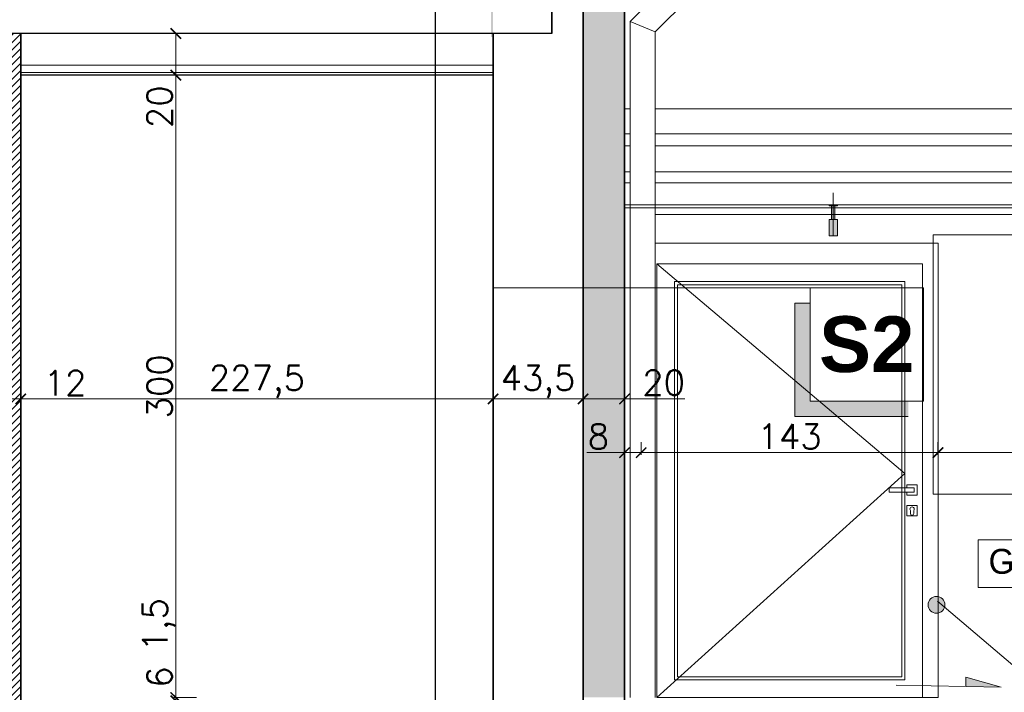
# Model space of a CAD drawing. Header units: millimetres. Extents: x -740 to 33545, y 5178 to 22494.
# Tile 197 of 250: x 9722 to 10196, y 13132 to 13456. Entities that reach past the tile are written whole.
import ezdxf
from ezdxf.lldxf.tags import DXFTag
from ezdxf.xclip import XClip

# ---------------------------------------------------------------- set-up
doc = ezdxf.new("R2010")
doc.units = ezdxf.units.MM
doc.header["$MEASUREMENT"] = 0
doc.header["$XCLIPFRAME"] = 0
doc.layers.get('Defpoints').update_dxf_attribs({"color": 252})
doc.layers.add('a3', color=252, linetype='Continuous', lineweight=30, plot=False)
for name, color, linetype, lineweight in [('A_istniejÄ…ce Ĺ›ciany', 252, 'Continuous', 35), ('A_izolacja', 252, 'Continuous', 9), ('A_l.przerywana', 252, 'ICAD_ISO03W100', 9), ('A_l.widokowa', 252, 'Continuous', 18), ('A_projektowane sciany', 252, 'Continuous', 35), ('l. przekrojowa', 252, 'Continuous', 30), ('l.przerywana', 252, 'ICAD_ISO03W100', 5), ('l.widokowa', 252, 'Continuous', 15), ('l.wypeĹ‚nien', 252, 'Continuous', 5), ('l.wypeĹ‚nieĹ„', 252, 'Continuous', 5), ('linia opisowa', 252, 'Continuous', 9), ('wymiarowanie', 252, 'Continuous', 9)]:
    doc.layers.add(name, color=color, linetype=linetype, lineweight=lineweight)
doc.styles.add('styl2', font='simplex.shx')
tags = doc.linetypes.add('ICAD_ISO03W100', pattern=[30, 12, -18]).pattern_tags.tags
tags[6:7] = [DXFTag(74, 4), DXFTag(75, 0), DXFTag(340, '0'), DXFTag(46, 1.0), DXFTag(50, 0.0), DXFTag(44, 0.0), DXFTag(45, 0.0)]
tags[4:5] = [DXFTag(74, 4), DXFTag(75, 0), DXFTag(340, '0'), DXFTag(46, 1.0), DXFTag(50, 0.0), DXFTag(44, 0.0), DXFTag(45, 0.0)]
doc.dimstyles.new('Skala 1-50', dxfattribs={"dimtxt": 12, "dimasz": 5, "dimexe": 1, "dimexo": 1, "dimgap": 1.5, "dimtad": 1, "dimdec": 1, "dimrnd": 0.5, "dimtxsty": 'styl2', "dimblk": 'ARCHTICK', "dimcen": 5, "dimadec": 0, "dimazin": 0, "dimtfac": 1, "dimtdec": 1, "dimtmove": 1, "dimatfit": 3, "dimldrblk": 'ARCHTICK', "dimfxl": 0, "dimlwd": -1, "dimlwe": -1, "dimarcsym": 0})

# ---------------------------------------------------------------- blocks, each defined once
blk = doc.blocks.new('MF2E3E670')
at = {"true_color": 0xffffff}
blk.add_hatch(color=7, dxfattribs=at).paths.add_polyline_path([(169.931, 231.07), (169.931, 195.826), (189.654, 195.826), (189.654, 231.07)])
blk = doc.blocks.new('_ArchTick')
at = {"color": 0, "linetype": 'ByBlock', "const_width": 0.15}
blk.add_lwpolyline([(-0.5, -0.5), (0.5, 0.5)], dxfattribs=at)
blk = doc.blocks.new('*D2397')
at = {"layer": 'Defpoints', "color": 0}
for p in [(9710.52, 13291.82), (9722.52, 13292.26), (9722.52, 13272.96)]:
    blk.add_point(p, dxfattribs=at)
at = {"layer": 'wymiarowanie', "color": 0}
for p, q in [((9710.52, 13282.96), (9710.52, 13271.96)), ((9722.52, 13282.96), (9722.52, 13271.96)), ((9710.52, 13272.96), (9722.52, 13272.96)), ((9722.52, 13272.96), (9753.09, 13272.96))]:
    blk.add_line(p, q, dxfattribs=at)
at = {"layer": 'wymiarowanie', "color": 0, "xscale": 5, "yscale": 5, "zscale": 5, "rotation": 180}
blk.add_blockref('_ArchTick', (9710.52, 13272.96), dxfattribs=at)
at = {"layer": 'wymiarowanie', "color": 0, "xscale": 5, "yscale": 5, "zscale": 5}
blk.add_blockref('_ArchTick', (9722.52, 13272.96), dxfattribs=at)
at = {"layer": 'wymiarowanie', "color": 0, "insert": (9743.83, 13280.61), "char_height": 12, "attachment_point": 5, "style": 'styl2'}
blk.add_mtext('12', dxfattribs=at)
blk = doc.blocks.new('*D2398')
at = {"layer": 'Defpoints', "color": 0}
for p in [(9722.52, 13292.26), (9950.05, 13286.54), (9950.05, 13272.96)]:
    blk.add_point(p, dxfattribs=at)
at = {"layer": 'wymiarowanie', "color": 0}
for p, q in [((9722.52, 13282.96), (9722.52, 13271.96)), ((9950.05, 13282.96), (9950.05, 13271.96)), ((9722.52, 13272.96), (9950.05, 13272.96))]:
    blk.add_line(p, q, dxfattribs=at)
at = {"layer": 'wymiarowanie', "color": 0, "xscale": 5, "yscale": 5, "zscale": 5, "rotation": 180}
blk.add_blockref('_ArchTick', (9722.52, 13272.96), dxfattribs=at)
at = {"layer": 'wymiarowanie', "color": 0, "xscale": 5, "yscale": 5, "zscale": 5}
blk.add_blockref('_ArchTick', (9950.05, 13272.96), dxfattribs=at)
at = {"layer": 'wymiarowanie', "color": 0, "insert": (9836.28, 13281.31), "char_height": 12, "attachment_point": 5, "style": 'styl2'}
blk.add_mtext('227,5', dxfattribs=at)
blk = doc.blocks.new('*D2399')
at = {"layer": 'Defpoints', "color": 0}
for p in [(9993.37, 13292.89), (9950.05, 13286.54), (9993.37, 13272.96)]:
    blk.add_point(p, dxfattribs=at)
at = {"layer": 'wymiarowanie', "color": 0}
for p, q in [((9950.05, 13282.96), (9950.05, 13271.96)), ((9993.37, 13282.96), (9993.37, 13271.96)), ((9950.05, 13272.96), (9993.37, 13272.96))]:
    blk.add_line(p, q, dxfattribs=at)
at = {"layer": 'wymiarowanie', "color": 0, "xscale": 5, "yscale": 5, "zscale": 5, "rotation": 180}
blk.add_blockref('_ArchTick', (9950.05, 13272.96), dxfattribs=at)
at = {"layer": 'wymiarowanie', "color": 0, "xscale": 5, "yscale": 5, "zscale": 5}
blk.add_blockref('_ArchTick', (9993.37, 13272.96), dxfattribs=at)
at = {"layer": 'wymiarowanie', "color": 0, "insert": (9971.71, 13281.31), "char_height": 12, "attachment_point": 5, "style": 'styl2'}
blk.add_mtext('43,5', dxfattribs=at)
blk = doc.blocks.new('*D2400')
at = {"layer": 'Defpoints', "color": 0}
for p in [(9993.37, 13292.89), (10013.37, 13292.89), (10013.37, 13272.96)]:
    blk.add_point(p, dxfattribs=at)
at = {"layer": 'wymiarowanie', "color": 0}
for p, q in [((9993.37, 13282.96), (9993.37, 13271.96)), ((10013.37, 13282.96), (10013.37, 13271.96)), ((9993.37, 13272.96), (10013.37, 13272.96)), ((10013.37, 13272.96), (10042.44, 13272.96))]:
    blk.add_line(p, q, dxfattribs=at)
at = {"layer": 'wymiarowanie', "color": 0, "xscale": 5, "yscale": 5, "zscale": 5, "rotation": 180}
blk.add_blockref('_ArchTick', (9993.37, 13272.96), dxfattribs=at)
at = {"layer": 'wymiarowanie', "color": 0, "xscale": 5, "yscale": 5, "zscale": 5}
blk.add_blockref('_ArchTick', (10013.37, 13272.96), dxfattribs=at)
at = {"layer": 'wymiarowanie', "color": 0, "insert": (10032.2, 13280.76), "char_height": 12, "attachment_point": 5, "style": 'styl2'}
blk.add_mtext('20', dxfattribs=at)
blk = doc.blocks.new('*D2409')
at = {"layer": 'Defpoints', "color": 0}
for p in [(9824.71, 13449.08), (9797.2, 13429), (9824.71, 13429)]:
    blk.add_point(p, dxfattribs=at)
at = {"layer": 'wymiarowanie', "color": 0}
for p, q in [((9807.2, 13449.08), (9796.2, 13449.08)), ((9797.2, 13449.08), (9797.2, 13429)), ((9807.2, 13429), (9796.2, 13429)), ((9797.2, 13429), (9797.2, 13403.53))]:
    blk.add_line(p, q, dxfattribs=at)
at = {"layer": 'wymiarowanie', "color": 0, "xscale": 5, "yscale": 5, "zscale": 5}
for p, rotation in [((9797.2, 13449.08), 90), ((9797.2, 13429), 270)]:
    blk.add_blockref('_ArchTick', p, dxfattribs=dict(at, rotation=rotation))
at = {"layer": 'wymiarowanie', "color": 0, "insert": (9789.4, 13413.77), "char_height": 12, "attachment_point": 5, "rotation": 90, "style": 'styl2'}
blk.add_mtext('20', dxfattribs=at)
blk = doc.blocks.new('*D2410')
at = {"layer": 'Defpoints', "color": 0}
for p in [(9824.71, 13429), (9797.2, 13129.01), (9813.25, 13129.01)]:
    blk.add_point(p, dxfattribs=at)
at = {"layer": 'wymiarowanie', "color": 0}
for p, q in [((9807.2, 13429), (9796.2, 13429)), ((9797.2, 13429), (9797.2, 13129.01)), ((9807.2, 13129.01), (9796.2, 13129.01))]:
    blk.add_line(p, q, dxfattribs=at)
at = {"layer": 'wymiarowanie', "color": 0, "xscale": 5, "yscale": 5, "zscale": 5}
for p, rotation in [((9797.2, 13429), 90), ((9797.2, 13129.01), 270)]:
    blk.add_blockref('_ArchTick', p, dxfattribs=dict(at, rotation=rotation))
at = {"layer": 'wymiarowanie', "color": 0, "insert": (9789.4, 13279), "char_height": 12, "attachment_point": 5, "rotation": 90, "style": 'styl2'}
blk.add_mtext('300', dxfattribs=at)
blk = doc.blocks.new('*D2412')
at = {"layer": 'Defpoints', "color": 0}
for p in [(9809.92, 13129.01), (9797.2, 13127.5), (9809.92, 13127.5)]:
    blk.add_point(p, dxfattribs=at)
at = {"layer": 'wymiarowanie', "color": 0}
for p, q in [((9797.2, 13129.01), (9797.2, 13175.58)), ((9802.2, 13129.01), (9796.2, 13129.01)), ((9797.2, 13129.01), (9797.2, 13127.5)), ((9802.2, 13127.5), (9796.2, 13127.5))]:
    blk.add_line(p, q, dxfattribs=at)
at = {"layer": 'wymiarowanie', "color": 0, "xscale": 5, "yscale": 5, "zscale": 5}
for p, rotation in [((9797.2, 13129.01), 270), ((9797.2, 13127.5), 90)]:
    blk.add_blockref('_ArchTick', p, dxfattribs=dict(at, rotation=rotation))
at = {"layer": 'wymiarowanie', "color": 0, "insert": (9789, 13164.08), "char_height": 12, "attachment_point": 5, "rotation": 90, "style": 'styl2'}
blk.add_mtext('1,5', dxfattribs=at)
blk = doc.blocks.new('*D2413')
at = {"layer": 'Defpoints', "color": 0}
for p in [(9809.92, 13127.5), (9797.2, 13121.49), (9812.09, 13121.49)]:
    blk.add_point(p, dxfattribs=at)
at = {"layer": 'wymiarowanie', "color": 0}
for p, q in [((9797.2, 13127.5), (9797.2, 13144.08)), ((9802.2, 13127.5), (9796.2, 13127.5)), ((9797.2, 13127.5), (9797.2, 13121.49)), ((9802.2, 13121.49), (9796.2, 13121.49))]:
    blk.add_line(p, q, dxfattribs=at)
at = {"layer": 'wymiarowanie', "color": 0, "xscale": 5, "yscale": 5, "zscale": 5}
for p, rotation in [((9797.2, 13127.5), 90), ((9797.2, 13121.49), 270)]:
    blk.add_blockref('_ArchTick', p, dxfattribs=dict(at, rotation=rotation))
at = {"layer": 'wymiarowanie', "color": 0, "insert": (9789.4, 13138.88), "char_height": 12, "attachment_point": 5, "rotation": 90, "style": 'styl2'}
blk.add_mtext('6', dxfattribs=at)
blk = doc.blocks.new('*D2512')
at = {"layer": 'Defpoints', "color": 0}
for p in [(10021.37, 13265.78), (10164.37, 13265.78), (10021.37, 13247.05)]:
    blk.add_point(p, dxfattribs=at)
at = {"layer": 'wymiarowanie', "color": 0}
for p, q in [((10021.37, 13252.05), (10021.37, 13246.05)), ((10164.37, 13252.05), (10164.37, 13246.05)), ((10164.37, 13247.05), (10021.37, 13247.05))]:
    blk.add_line(p, q, dxfattribs=at)
at = {"layer": 'wymiarowanie', "color": 0, "xscale": 5, "yscale": 5, "zscale": 5, "rotation": 180}
blk.add_blockref('_ArchTick', (10021.37, 13247.05), dxfattribs=at)
at = {"layer": 'wymiarowanie', "color": 0, "xscale": 5, "yscale": 5, "zscale": 5}
blk.add_blockref('_ArchTick', (10164.37, 13247.05), dxfattribs=at)
at = {"layer": 'wymiarowanie', "color": 0, "insert": (10092.87, 13254.85), "char_height": 12, "attachment_point": 5, "style": 'styl2'}
blk.add_mtext('143', dxfattribs=at)
blk = doc.blocks.new('*D2513')
at = {"layer": 'Defpoints', "color": 0}
for p in [(10021.37, 13265.78), (10013.37, 13264.18), (10013.37, 13247.05)]:
    blk.add_point(p, dxfattribs=at)
at = {"layer": 'wymiarowanie', "color": 0}
for p, q in [((10013.37, 13252.05), (10013.37, 13246.05)), ((10021.37, 13252.05), (10021.37, 13246.05)), ((10013.37, 13247.05), (9995.23, 13247.05)), ((10021.37, 13247.05), (10013.37, 13247.05))]:
    blk.add_line(p, q, dxfattribs=at)
at = {"layer": 'wymiarowanie', "color": 0, "xscale": 5, "yscale": 5, "zscale": 5, "rotation": 180}
blk.add_blockref('_ArchTick', (10013.37, 13247.05), dxfattribs=at)
at = {"layer": 'wymiarowanie', "color": 0, "xscale": 5, "yscale": 5, "zscale": 5}
blk.add_blockref('_ArchTick', (10021.37, 13247.05), dxfattribs=at)
at = {"layer": 'wymiarowanie', "color": 0, "insert": (10000.79, 13254.85), "char_height": 12, "attachment_point": 5, "style": 'styl2'}
blk.add_mtext('8', dxfattribs=at)
blk = doc.blocks.new('*D2514')
at = {"layer": 'Defpoints', "color": 0}
for p in [(10318.44, 13271.01), (10164.28, 13268.71), (10318.44, 13247.05)]:
    blk.add_point(p, dxfattribs=at)
at = {"layer": 'wymiarowanie', "color": 0}
for p, q in [((10164.28, 13252.05), (10164.28, 13246.05)), ((10318.44, 13252.05), (10318.44, 13246.05)), ((10164.28, 13247.05), (10318.44, 13247.05))]:
    blk.add_line(p, q, dxfattribs=at)
at = {"layer": 'wymiarowanie', "color": 0, "xscale": 5, "yscale": 5, "zscale": 5, "rotation": 180}
blk.add_blockref('_ArchTick', (10164.28, 13247.05), dxfattribs=at)
at = {"layer": 'wymiarowanie', "color": 0, "xscale": 5, "yscale": 5, "zscale": 5}
blk.add_blockref('_ArchTick', (10318.44, 13247.05), dxfattribs=at)
at = {"layer": 'wymiarowanie', "color": 0, "insert": (10241.36, 13254.85), "char_height": 12, "attachment_point": 5, "style": 'styl2'}
blk.add_mtext('154', dxfattribs=at)

msp = doc.modelspace()

# ---------------------------------------------------------------- hatches: boundary and pattern name
at = {"layer": 'l.wypeĹ‚nien'}
h = msp.add_hatch(dxfattribs=at)
h.set_pattern_fill('ANSI31', color=256, scale=20, style=0)
h.paths.add_polyline_path([(9710.52, 13122.02), (9710.52, 13121.49), (9710.52, 13117.13), (9710.52, 13108.16), (9710.52, 13102.49), (9722.52, 13102.49), (9722.52, 13108.16), (9722.52, 13117.13), (9722.52, 13121.49), (9722.52, 13122.02), (9722.52, 13122.52), (9722.52, 13127.5), (9722.52, 13129), (9722.52, 13129.01), (9722.52, 13449.08), (9710.52, 13449.08), (9710.52, 13129.01), (9710.52, 13129), (9710.52, 13127.5), (9710.52, 13122.52)])
h = msp.add_hatch(color=256, dxfattribs=at)
h.paths.add_polyline_path([(10113.87, 13359.5), (10113.87, 13366), (10113.12, 13366), (10113.12, 13359.5)])
h.paths.add_polyline_path([(10114.62, 13359.5), (10114.62, 13366), (10113.87, 13366), (10113.87, 13359.5)])
h.paths.add_polyline_path([(10113.87, 13366), (10114.62, 13366), (10115.87, 13366), (10115.87, 13366.5), (10113.87, 13366.5)])
h.paths.add_polyline_path([(10111.87, 13366), (10113.12, 13366), (10113.87, 13366), (10113.87, 13366.5), (10111.87, 13366.5)])
msp.add_hatch(color=256, dxfattribs=at).paths.add_polyline_path([(10111.87, 13351.5), (10115.87, 13351.5), (10115.87, 13359.5), (10114.62, 13359.5), (10113.12, 13359.5), (10111.87, 13359.5)])
at = {"layer": 'l.wypeĹ‚nieĹ„'}
h = msp.add_hatch(dxfattribs=at)
h.set_pattern_fill('OCTAGON', color=256, scale=5, angle=180, style=0)
h.set_pattern_definition([(225, (18891.8007, 1.45), (-5.00000155, -1e-15), [2.05061, -5.02046]), (180, (18890.3507, 0), (-5, 5), [2.1, -2.9]), (135, (18888.2507, 0), (-6e-16, 5.00000155), [2.05061, -5.02046]), (45, (18886.8007, 3.55), (5.00000155, 6e-16), [2.05061, -5.02046]), (315, (18890.3507, 5), (1e-15, -5.00000155), [2.05061, -5.02046]), (270, (18891.8007, 3.55), (-5, -5), [2.1, -2.9])])
h.paths.add_polyline_path([(9993.37, 13292.89), (9993.37, 13476.08), (9998.5, 13476.08), (9998.5, 13483.69), (10003.63, 13483.69), (10003.63, 13497.23), (10023.37, 13487.87), (10023.37, 13483.85), (10023.37, 13471.85), (10018.37, 13471.85), (10018.37, 13461.85), (10013.37, 13461.85), (10013.37, 13292.89)])
h.paths.add_polyline_path([(10013.37, 13129.08), (10000.98, 13129.08), (9993.37, 13129.08), (9993.37, 13292.89), (10013.37, 13292.89)])
h.paths.add_polyline_path([(10023.37, 13499.03), (10013.37, 13499.03), (10013.37, 13492.61), (10023.37, 13487.87)])
h.paths.add_polyline_path([(10003.63, 13497.23), (10003.63, 13499.03), (10013.37, 13499.03), (10013.37, 13492.61)])
at = {"layer": 'linia opisowa'}
msp.add_hatch(color=256, dxfattribs=at).paths.add_polyline_path([(10095.43, 13319.16), (10102.72, 13319.16), (10102.72, 13271.82), (10150.06, 13271.82), (10150.06, 13264.54), (10095.43, 13264.54)])
at = {"layer": 'wymiarowanie', "ltscale": 0.3}
msp.add_hatch(color=256, dxfattribs=at).paths.add_polyline_path([(10159.57, 13173.72, -1), (10167.65, 13173.72, -1)])
at = {"layer": 'wymiarowanie'}
h = msp.add_hatch(color=256, dxfattribs=at)
h.dxf.hatch_style = 1
h.paths.add_polyline_path([(10177.72, 13134.32), (10177.81, 13138.89), (10185.15, 13136.76), (10185.15, 13134.17)])
h.paths.add_polyline_path([(10185.15, 13134.17), (10185.15, 13136.76), (10194.77, 13133.98)])

# ---------------------------------------------------------------- linework, layer by layer
at = {"linetype": 'Continuous', "lineweight": 30}
msp.add_lwpolyline([(9978.37, 13449.08), (9383.23, 13449.08), (9383.23, 13449.08)], dxfattribs=at)
at = {"linetype": 'Continuous', "lineweight": 5}
for points in [[(10028.1, 13228.14), (10028.1, 13344.07), (10028.1, 13344.07)], [(10028.1, 13228.14), (10028.1, 13344.07), (10028.1, 13344.07)], [(10028.1, 13344.07), (10028.1, 13228.14), (10028.1, 13228.14)]]:
    msp.add_lwpolyline(points, dxfattribs=at)
at = {"layer": 'a3'}
msp.add_lwpolyline([(12022.07, 12610.78), (12022.07, 14095.78), (9922.07, 14095.78), (9922.07, 12610.78), (12022.07, 12610.78)], dxfattribs=at)
at = {"layer": 'A_istniejÄ…ce Ĺ›ciany'}
for points in [[(9978.37, 13475.08), (9978.37, 13449.08)], [(9993.37, 13476.08), (9993.37, 13124), (9993.37, 13124)], [(9950.05, 13124), (9950.05, 13449.08)]]:
    msp.add_lwpolyline(points, dxfattribs=at)
at = {"layer": 'A_izolacja', "linetype": 'Continuous', "lineweight": 35}
msp.add_lwpolyline([(10013.37, 13118.03), (10013.37, 13461.85)], dxfattribs=at)
at = {"layer": 'A_l.przerywana', "ltscale": 0.2}
msp.add_line((10113.87, 13351.5, -439.6), (10113.87, 13372.22, -439.6), dxfattribs=at)
at = {"layer": 'A_l.przerywana', "ltscale": 0.3}
msp.add_lwpolyline([(10162.1, 13352), (10237.83, 13352), (10237.83, 13227), (10162.1, 13227)], close=True, dxfattribs=at)
at = {"layer": 'A_l.widokowa'}
for p, q in [((10113.12, 13359.5, -439.6), (10113.12, 13366, -439.6)), ((10114.62, 13359.5, -439.6), (10114.62, 13366, -439.6))]:
    msp.add_line(p, q, dxfattribs=at)
at = {"layer": 'A_l.widokowa', "elevation": -439.6}
for points in [[(10013.37, 13366.5), (10214.37, 13366.5), (10214.37, 13365), (10013.37, 13365)], [(10111.87, 13366), (10115.87, 13366), (10115.87, 13366.5), (10111.87, 13366.5)]]:
    msp.add_lwpolyline(points, close=True, dxfattribs=at)
msp.add_lwpolyline([(10111.87, 13359.5), (10115.87, 13359.5), (10115.87, 13351.5), (10111.87, 13351.5), (10111.87, 13359.5)], dxfattribs=at)
at = {"layer": 'A_projektowane sciany', "linetype": 'Continuous'}
msp.add_lwpolyline([(9722.52, 13449.08), (9722.52, 13102.49)], dxfattribs=at)
at = {"layer": 'l. przekrojowa', "ltscale": 0.3}
msp.add_lwpolyline([(9950.05, 13429), (9722.52, 13429)], dxfattribs=at)
at = {"layer": 'l.przerywana', "ltscale": 0.5, "elevation": 4488.32}
msp.add_lwpolyline([(10028.87, 13338.02), (10148.37, 13237.02), (10028.87, 13129.02)], dxfattribs=at)
at = {"layer": 'l.widokowa'}
for p, q in [((10039.86, 13478.57), (10016.09, 13454.81)), ((10051.86, 13473.6), (10028.09, 13449.84)), ((10016.09, 13454.81), (10016.09, 13129.08)), ((10016.09, 13454.81), (10028.09, 13449.84)), ((10028.09, 13449.84), (10028.09, 13129.08)), ((10016.09, 13412.72), (10013.37, 13412.72)), ((10562.49, 13412.72), (10028.09, 13412.72)), ((10016.09, 13400.8), (10013.37, 13400.8)), ((10522.49, 13400.8), (10028.09, 13400.8)), ((10016.09, 13394.88), (10013.37, 13394.88)), ((10562.5, 13394.88), (10028.09, 13394.88)), ((10016.09, 13382.38), (10013.37, 13382.38)), ((10562.5, 13382.38), (10028.09, 13382.38)), ((10016.09, 13377.14), (10013.37, 13377.14)), ((10016.09, 13377.14), (10013.37, 13377.14)), ((10562.5, 13377.14), (10028.09, 13377.14)), ((10562.5, 13361.83), (10028.09, 13361.83))]:
    msp.add_line(p, q, dxfattribs=at)
at = {"layer": 'l.widokowa', "lineweight": 9}
msp.add_lwpolyline([(10028.09, 13348.02), (10094.87, 13348.02)], dxfattribs=at)
at = {"layer": 'l.widokowa', "lineweight": 9, "elevation": -439.6}
msp.add_lwpolyline([(10094.87, 13348.02), (10164.37, 13348.02), (10164.37, 13129.02), (10094.87, 13129.02)], dxfattribs=at)
at = {"layer": 'l.wypeĹ‚nieĹ„', "ltscale": 0.3}
for points in [[(9950.05, 13433.75), (9722.52, 13433.75)], [(9950.05, 13430.25), (9722.52, 13430.25)]]:
    msp.add_lwpolyline(points, dxfattribs=at)
at = {"layer": 'linia opisowa'}
for points in [[(9950.05, 13326.45), (10157.34, 13326.45)], [(10157.34, 13271.82), (10102.72, 13271.82), (10102.72, 13326.45), (10157.34, 13326.45), (10157.34, 13271.82)], [(10150.06, 13264.54), (10095.43, 13264.54), (10095.43, 13319.16), (10102.72, 13319.16)]]:
    msp.add_lwpolyline(points, dxfattribs=at)
at = {"layer": 'wymiarowanie', "lineweight": 9}
for p, q in [((10152.87, 13230.02, -439.6), (10140.87, 13230.02, -439.6)), ((10140.87, 13230.02, -439.6), (10140.87, 13228.02, -439.6)), ((10140.87, 13228.02, -439.6), (10152.87, 13228.02, -439.6)), ((10152.87, 13228.52, -439.6), (10152.87, 13230.02, -439.6)), ((10152.87, 13228.02, -439.6), (10152.87, 13228.52, -439.6)), ((10151.09, 13217.68, -439.6), (10151.09, 13219.16, -439.6)), ((10152.65, 13217.68, -439.6), (10152.65, 13219.16, -439.6))]:
    msp.add_line(p, q, dxfattribs=at)
at = {"layer": 'wymiarowanie'}
msp.add_line((10457.36, 12925.39), (10164.1, 13175.5), dxfattribs=at)
at = {"layer": 'wymiarowanie', "lineweight": 9}
for points in [[(10094.87, 13129.02), (10028.87, 13129.02), (10028.87, 13338.02), (10094.87, 13338.02)], [(10094.87, 13137.52), (10037.37, 13137.52), (10037.37, 13329.52), (10094.87, 13329.52)], [(10094.87, 13139.02), (10038.87, 13139.02), (10038.87, 13328.02), (10094.87, 13328.02)]]:
    msp.add_lwpolyline(points, dxfattribs=at)
at = {"layer": 'wymiarowanie', "lineweight": 9, "elevation": -439.6}
for points in [[(10094.87, 13338.02), (10156.87, 13338.02), (10156.87, 13129.02), (10094.87, 13129.02)], [(10094.87, 13329.52), (10148.37, 13329.52), (10148.37, 13137.52), (10094.87, 13137.52)], [(10094.87, 13328.02), (10146.87, 13328.02), (10146.87, 13139.02), (10094.87, 13139.02)], [(10149.37, 13231.52), (10154.37, 13231.52), (10154.37, 13226.52), (10149.37, 13226.52), (10149.37, 13228.02)], [(10149.37, 13230.02), (10149.37, 13231.52)], [(10149.37, 13221.52), (10154.37, 13221.52), (10154.37, 13216.52), (10149.37, 13216.52), (10149.37, 13221.52)]]:
    msp.add_lwpolyline(points, dxfattribs=at)
at = {"layer": 'wymiarowanie'}
msp.add_lwpolyline([(10183.7, 13205.09), (10269.55, 13205.09), (10269.55, 13182.09), (10183.7, 13182.09)], close=True, dxfattribs=at)
msp.add_lwpolyline([(10144.22, 13134.99), (10194.77, 13133.98), (10177.81, 13138.89), (10177.72, 13134.32)], dxfattribs=at)
at = {"layer": 'wymiarowanie', "ltscale": 0.3}
msp.add_circle((10163.61, 13173.72), 4.04, dxfattribs=at)
at = {"layer": 'wymiarowanie', "lineweight": 9}
for centre, radius, start, end in [((10151.87, 13219.85, -439.6), 1.04, 318.4289, 221.5711), ((10151.87, 13217.68, -439.6), 0.781, 180, 0)]:
    msp.add_arc(centre, radius, start, end, dxfattribs=at)

# ---------------------------------------------------------------- block references
ref = msp.add_blockref('MF2E3E670', (8054.52, 11171.88), dxfattribs=dict(xscale=9.994634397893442, yscale=9.994634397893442, zscale=9.994634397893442))
XClip(ref).set_block_clipping_path([(189.5549376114, 227.6777183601), (189.8196791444, 227.6777183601), (189.8196791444, 230.8546167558), (189.5549376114, 230.8546167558), (189.5549376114, 227.6777183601)])

# ---------------------------------------------------------------- texts
at = {"layer": 'linia opisowa', "insert": (10130.03, 13299.14), "char_height": 26.8852, "width": 1534.0261, "attachment_point": 5, "rotation": 359.8931}
msp.add_mtext('{\\fArial|b1|i0|c238|p34;S2}', dxfattribs=at)
at = {"layer": 'wymiarowanie', "width": 621.5287, "attachment_point": 1}
for s, insert, char_height in [('\\pi621.52874;{\\fCentury Gothic|b0|i0|c238|p34;}\\P{\\fCentury Gothic|b0|i0|c238|p34;Daszek szklany systemowy o wym. 300 x 120 cm wykonany ze szkła }\\P{\\fCentury Gothic|b0|i0|c238|p34;bezpiecznego 6.6.3 ESG/VSG}\\P{\\fCentury Gothic|b0|i0|c238|p34;mocowany na wspornikach w konstrukcji stalowej }\\P{\\fCentury Gothic|b0|i0|c238|p34;ocynkowancy i malowanych proszkowo w kolorze RAL 7016}', (8290.7, 13388.64), 8), ('{\\fCentury Gothic|b0|i0|c238|p34;Gr=20 cm}\\P\\pi621.52874;{\\fCentury Gothic|b0|i0|c238|p34;\\H1.00000x; }', (10188.72, 13200.66), 12)]:
    msp.add_mtext(s, dxfattribs=dict(at, insert=insert, char_height=char_height))

# ---------------------------------------------------------------- dimensions: what is measured, and where the dimension line sits
at = {"layer": 'wymiarowanie'}
for base, p1, p2, override, picture, middle in [((9797.2, 13429), (9824.71, 13449.08), (9824.71, 13429), {"dimtmove": 0, "dimfxl": 10}, '*D2409', (9789.4, 13413.77)), ((9797.2, 13129.01), (9824.71, 13429), (9813.25, 13129.01), {"dimtmove": 1, "dimfxl": 10}, '*D2410', (9789.4, 13279))]:
    dim = msp.add_linear_dim(base=base, p1=p1, p2=p2, angle=90, dimstyle='Skala 1-50', override=override, dxfattribs=at)
    dim.commit()
    dim.dimension.update_dxf_attribs({"geometry": picture, "text_midpoint": middle})
for base, p1, p2, picture, middle in [((9722.52, 13272.96), (9710.52, 13291.82), (9722.52, 13292.26), '*D2397', (9743.83, 13270.05)), ((10013.37, 13272.96), (9993.37, 13292.89), (10013.37, 13292.89), '*D2400', (10032.2, 13270.55))]:
    dim = msp.add_linear_dim(base=base, p1=p1, p2=p2, dimstyle='Skala 1-50', override={"dimtmove": 1, "dimfxl": 10}, dxfattribs=at)
    dim.commit()
    dim.dimension.update_dxf_attribs({"geometry": picture, "text_midpoint": middle, "dimtype": 160})
for base, p1, p2, picture, middle in [((9950.05, 13272.96), (9722.52, 13292.26), (9950.05, 13286.54), '*D2398', (9836.28, 13281.31)), ((9993.37, 13272.96), (9950.05, 13286.54), (9993.37, 13292.89), '*D2399', (9971.71, 13281.31))]:
    dim = msp.add_linear_dim(base=base, p1=p1, p2=p2, dimstyle='Skala 1-50', override={"dimtmove": 1, "dimfxl": 10}, dxfattribs=at)
    dim.commit()
    dim.dimension.update_dxf_attribs({"geometry": picture, "text_midpoint": middle})
for base, p1, p2, picture, middle in [((10318.44, 13247.05), (10164.28, 13268.71), (10318.44, 13271.01), '*D2514', (10241.36, 13254.85)), ((10021.37, 13247.05), (10164.37, 13265.78, -439.6), (10021.37, 13265.78), '*D2512', (10092.87, 13254.85))]:
    dim = msp.add_linear_dim(base=base, p1=p1, p2=p2, dimstyle='Skala 1-50', dxfattribs=at)
    dim.commit()
    dim.dimension.update_dxf_attribs({"geometry": picture, "text_midpoint": middle})
dim = msp.add_linear_dim(base=(10013.37, 13247.05), p1=(10021.37, 13265.78), p2=(10013.37, 13264.18), dimstyle='Skala 1-50', dxfattribs=at)
dim.commit()
dim.dimension.update_dxf_attribs({"geometry": '*D2513', "text_midpoint": (10000.79, 13246.98), "dimtype": 160})
for base, p1, p2, picture, middle in [((9797.2, 13127.5), (9809.92, 13129.01), (9809.92, 13127.5), '*D2412', (9797.14, 13164.08)), ((9797.2, 13121.49), (9809.92, 13127.5), (9812.09, 13121.49), '*D2413', (9797.2, 13138.88))]:
    dim = msp.add_linear_dim(base=base, p1=p1, p2=p2, angle=90, dimstyle='Skala 1-50', dxfattribs=at)
    dim.commit()
    dim.dimension.update_dxf_attribs({"geometry": picture, "text_midpoint": middle, "dimtype": 160})

doc.saveas('drawing.dxf')
